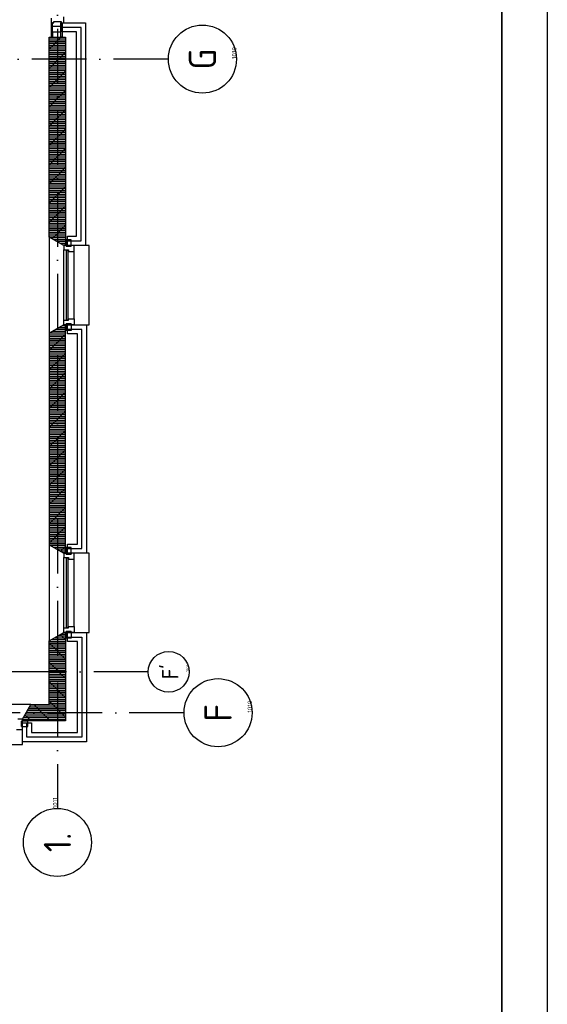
# Model space of a CAD drawing. Header units: millimetres. Extents: x 84333 to 240712, y -2244 to 84291.
# Tile 83 of 88: x 234903 to 240712, y 38363 to 49210. Entities that reach past the tile are written whole.
import ezdxf
from ezdxf.enums import TextEntityAlignment as Align

# ---------------------------------------------------------------- set-up
doc = ezdxf.new("R2010")
doc.units = ezdxf.units.MM
doc.header["$LTSCALE"] = 100
doc.linetypes.add('DASHDOT', pattern=[9, 6, -1.5, 0, -1.5])
doc.layers.get('0').update_dxf_attribs({"linetype": 'CONTINUOUS'})
for name, color, linetype in [('AFDELING', 4, 'CONTINUOUS'), ('AL$7----_STRAMIEN', 1, 'DASHDOT'), ('AL21----_BUITENWAND', 4, 'CONTINUOUS'), ('AL28----_KONSTRUKTIE', 3, 'CONTINUOUS'), ('AL31----_BUITENKOZ', 7, 'CONTINUOUS'), ('ALN-----_BLOCKNAAM', 2, 'CONTINUOUS'), ('ALXA1---_RASTER50', 12, 'CONTINUOUS'), ('ALXA3---_VOLZWART', 14, 'CONTINUOUS'), ('ALXAB---_PREFABBETON', 1, 'CONTINUOUS'), ('EL6441--_DATACOM', 3, 'CONTINUOUS'), ('LIJN025', 10, 'CONTINUOUS'), ('LIJN050', 90, 'CONTINUOUS'), ('TEKST25', 10, 'CONTINUOUS'), ('TEKST35', 50, 'CONTINUOUS'), ('TEKST50', 90, 'CONTINUOUS')]:
    doc.layers.add(name, color=color, linetype=linetype)
doc.styles.add('ISO', font='ISO.SHX')
doc.styles.add('ROMAND', font='romand')
doc.styles.get("Standard").update_dxf_attribs({"font": 'iso.shx'})
doc.styles.add('TECHNIC', font='technic_.ttf')

# ---------------------------------------------------------------- blocks, each defined once
blk = doc.blocks.new('A0-GE')
at = {"layer": 'LIJN025'}
blk.add_lwpolyline([(1500, 841), (1500, 0), (0, 0), (0, 841)], close=True, dxfattribs=at)
at = {"layer": 'LIJN050', "const_width": 0.2}
blk.add_lwpolyline([(1495, 836), (25, 836), (25, 5), (1495, 5)], close=True, dxfattribs=at)
at = {"layer": 'TEKST25', "style": 'ROMAND', "width": 2.899115}
blk.add_attdef('STATUS', text='', height=2.5, dxfattribs=at).set_placement((1454, 71.5), (1493, 71.5), align=Align.FIT)
at = {"layer": 'TEKST25', "style": 'ISO'}
for tag, p in [('E', (1455.25, 66)), ('NAAM-E', (1466.75, 66)), ('DATUM-E', (1485, 66)), ('D', (1455.25, 61)), ('NAAM-D', (1466.75, 61)), ('DATUM-D', (1485, 61)), ('C', (1455.25, 56)), ('NAAM-C', (1466.75, 56)), ('DATUM-C', (1485, 56)), ('B', (1455.25, 51)), ('NAAM-B', (1466.75, 51)), ('DATUM-B', (1485, 51)), ('A', (1455.25, 46)), ('NAAM-A', (1466.75, 46)), ('DATUM-A', (1485, 46))]:
    blk.add_attdef(tag, text='', height=2.5, dxfattribs=at).set_placement(p, align=Align.CENTER)
for tag, p in [('DATUM', (1332.75, 36.25)), ('SCHAAL', (1368, 36.25)), ('GETEKEND', (1398.25, 36.25)), ('GECONTOL.', (1433, 36.25)), ('FORMAAT', (1463.25, 28.25))]:
    blk.add_attdef(tag, p, '', height=2.5, dxfattribs=at)
at = {"layer": 'TEKST35', "style": 'ISO'}
for tag, p in [('PROJECT', (1334.5, 72.5)), ('PLAATS', (1334.5, 63.5)), ('INSTALLATIE-REGEL1', (1334.5, 52.5)), ('INSTALLATIE-REGEL2', (1334.5, 43.5))]:
    blk.add_attdef(tag, p, '', height=4, dxfattribs=at)
blk.add_attdef('PROJ.NR.', text='', height=4, dxfattribs=at).set_placement((1481, 23), align=Align.CENTER)
at = {"layer": 'TEKST50', "style": 'ISO'}
blk.add_attdef('FILE-NAAM', text='', height=5, dxfattribs=at).set_placement((1473.5, 7.5), align=Align.CENTER)
blk = doc.blocks.new('1010')
at = {"layer": 'AL$7----_STRAMIEN', "color": 7, "linetype": 'Continuous'}
blk.add_circle((0, 750), 750, dxfattribs=at)
at = {"layer": 'AL$7----_STRAMIEN', "color": 3, "linetype": 'Continuous'}
blk.add_attdef('STR-NAAM', text='', height=600, rotation=360, dxfattribs=at).set_placement((0, 750), align=Align.MIDDLE)
at = {"layer": 'ALN-----_BLOCKNAAM', "linetype": 'Continuous'}
blk.add_text('1010', height=100, dxfattribs=at).set_placement((0, 0))
blk = doc.blocks.new('1011')
at = {"layer": 'AL$7----_STRAMIEN', "color": 7, "linetype": 'Continuous'}
blk.add_circle((-750, 0), 750, dxfattribs=at)
at = {"layer": 'AL$7----_STRAMIEN', "color": 3, "linetype": 'Continuous'}
blk.add_attdef('STR-NAAM', text='', height=600, rotation=360, dxfattribs=at).set_placement((-750, 0), align=Align.MIDDLE)
at = {"layer": 'ALN-----_BLOCKNAAM', "linetype": 'Continuous'}
blk.add_text('1011', height=100, dxfattribs=at).set_placement((0, 0))
blk = doc.blocks.new('A$C13e6995e')
at = {"layer": 'AL$7----_STRAMIEN', "color": 1}
for p, q in [((150985, 79257), (150985, 42766)), ((152204, 51020), (4612, 51020)), ((151985, 44270), (8891, 44270)), ((152377, 43820), (9684, 43820))]:
    blk.add_line(p, q, dxfattribs=at)
at = {"layer": 'AL21----_BUITENWAND', "color": 8}
for p, q in [((151039, 51320), (151039, 51420)), ((151039, 51420), (151295, 51420)), ((151295, 51420), (151295, 48968)), ((151195, 51320), (151039, 51320)), ((151195, 49068), (151195, 51320)), ((151095, 49068), (151195, 49068)), ((151095, 48968), (151095, 49068)), ((151295, 48968), (151095, 48968)), ((151095, 47993), (151095, 48093)), ((151095, 48093), (151305, 48093)), ((151305, 48093), (151305, 45578)), ((151205, 47993), (151095, 47993)), ((151205, 45678), (151205, 47993)), ((151095, 45678), (151205, 45678)), ((151095, 45578), (151095, 45678)), ((151305, 45578), (151095, 45578)), ((151095, 44703), (151305, 44703)), ((151095, 44603), (151095, 44703)), ((151305, 44703), (151305, 43500)), ((151205, 44603), (151095, 44603)), ((151205, 43600), (151205, 44603)), ((150600, 43500), (150600, 43710)), ((150600, 43710), (150700, 43710)), ((150700, 43710), (150700, 43600)), ((151305, 43500), (150600, 43500)), ((150700, 43600), (151205, 43600))]:
    blk.add_line(p, q, dxfattribs=at)
at = {"layer": 'AL28----_KONSTRUKTIE', "color": 8, "linetype": 'Continuous'}
for p, q in [((150895, 49060), (150895, 51260)), ((150895, 51260), (151075, 51260)), ((151075, 51260), (151075, 48968)), ((151055, 48968), (150895, 49060)), ((151075, 48968), (151055, 48968)), ((150895, 44611), (151055, 44703)), ((151055, 44703), (151075, 44703)), ((151075, 44703), (151075, 43730)), ((150895, 43910), (150895, 44611)), ((150600, 43750), (150692, 43910)), ((150692, 43910), (150895, 43910)), ((150600, 43730), (150600, 43750)), ((151075, 43730), (150600, 43730))]:
    blk.add_line(p, q, dxfattribs=at)
at = {"layer": 'AL28----_KONSTRUKTIE', "color": 8}
for p, q in [((151055, 48093), (150895, 48001)), ((151075, 48093), (151055, 48093)), ((151075, 45578), (151075, 48093)), ((150895, 48001), (150895, 45670)), ((150895, 45670), (151055, 45578)), ((151055, 45578), (151075, 45578)), ((150600, 43600), (150600, 43600))]:
    blk.add_line(p, q, dxfattribs=at)
at = {"layer": 'AL31----_BUITENKOZ', "color": 8, "linetype": 'Continuous'}
for p, q in [((150916, 51470), (150916, 51420)), ((150931, 51420), (150916, 51420)), ((150916, 51420), (150916, 51260)), ((150916, 51420), (150922, 51420)), ((150922, 51420), (150936, 51420)), ((150931, 51260), (150931, 51420)), ((150931, 51420), (150945, 51420)), ((150931, 51379), (150931, 51420)), ((150936, 51420), (150936, 51420)), ((150936, 51420), (150945, 51420)), ((150945, 51420), (150945, 51434)), ((150945, 51434), (151024, 51434)), ((150945, 51420), (150945, 51434)), ((150945, 51434), (151025, 51434)), ((151024, 51434), (151024, 51420)), ((151024, 51420), (151039, 51420)), ((151024, 51260), (151024, 51420)), ((151024, 51420), (151024, 51420)), ((151024, 51420), (151024, 51379)), ((151025, 51434), (151025, 51420)), ((151025, 51420), (151035, 51420)), ((151035, 51420), (151035, 51420)), ((151035, 51420), (151049, 51420)), ((151039, 51420), (151039, 51260)), ((151049, 51420), (151055, 51420)), ((151055, 51439), (151055, 51487)), ((151055, 51420), (151055, 51439)), ((151024, 51379), (150931, 51379)), ((151024, 51316), (150931, 51316)), ((150931, 51316), (150931, 51260)), ((151024, 51260), (151024, 51316)), ((150916, 51260), (150931, 51260)), ((150931, 51260), (151024, 51260)), ((151039, 51260), (151024, 51260)), ((151080, 48968), (151055, 48968)), ((151055, 48968), (151055, 48918)), ((151080, 48958), (151080, 48968)), ((151080, 48968), (151080, 48968)), ((151136, 48958), (151080, 48958)), ((151169, 48968), (151136, 48968)), ((151136, 48968), (151136, 48958)), ((151169, 48901), (151169, 48968)), ((151055, 48918), (151055, 48918)), ((151055, 48918), (151106, 48918)), ((151102, 48913), (151081, 48913)), ((151081, 48913), (151081, 48148)), ((151102, 48148), (151102, 48913)), ((151106, 48918), (151106, 48901)), ((151106, 48901), (151169, 48901)), ((151169, 48901), (151169, 48901)), ((151169, 48901), (151169, 48901)), ((151169, 48901), (151169, 48901)), ((151169, 48901), (151169, 48901)), ((151055, 48143), (151055, 48143)), ((151055, 48143), (151106, 48143)), ((151055, 48093), (151055, 48143)), ((151080, 48093), (151055, 48093)), ((151136, 48103), (151080, 48103)), ((151080, 48103), (151080, 48093)), ((151080, 48093), (151080, 48093)), ((151081, 48148), (151102, 48148)), ((151106, 48143), (151106, 48160)), ((151106, 48160), (151169, 48160)), ((151136, 48093), (151136, 48103)), ((151169, 48093), (151136, 48093)), ((151169, 48160), (151169, 48160)), ((151169, 48160), (151169, 48160)), ((151169, 48160), (151169, 48160)), ((151169, 48160), (151169, 48160)), ((151169, 48160), (151169, 48093)), ((151080, 45578), (151055, 45578)), ((151055, 45578), (151055, 45528)), ((151080, 45568), (151080, 45578)), ((151080, 45578), (151080, 45578)), ((151136, 45568), (151080, 45568)), ((151169, 45578), (151136, 45578)), ((151136, 45578), (151136, 45568)), ((151169, 45511), (151169, 45578)), ((151055, 45528), (151055, 45528)), ((151055, 45528), (151106, 45528)), ((151102, 45523), (151081, 45523)), ((151081, 45523), (151081, 44758)), ((151102, 44758), (151102, 45523)), ((151106, 45528), (151106, 45511)), ((151106, 45511), (151169, 45511)), ((151169, 45511), (151169, 45511)), ((151169, 45511), (151169, 45511)), ((151169, 45511), (151169, 45511)), ((151169, 45511), (151169, 45511)), ((151055, 44753), (151055, 44753)), ((151055, 44753), (151106, 44753)), ((151055, 44703), (151055, 44753)), ((151080, 44703), (151055, 44703)), ((151136, 44713), (151080, 44713)), ((151080, 44713), (151080, 44703)), ((151080, 44703), (151080, 44703)), ((151081, 44758), (151102, 44758)), ((151106, 44753), (151106, 44770)), ((151106, 44770), (151169, 44770)), ((151136, 44703), (151136, 44713)), ((151169, 44703), (151136, 44703)), ((151169, 44770), (151169, 44770)), ((151169, 44770), (151169, 44770)), ((151169, 44770), (151169, 44770)), ((151169, 44770), (151169, 44770)), ((151169, 44770), (151169, 44703)), ((150600, 43750), (150550, 43750)), ((150590, 43669), (150590, 43725)), ((150590, 43725), (150600, 43725)), ((150600, 43725), (150600, 43750)), ((150600, 43725), (150600, 43725)), ((150533, 43636), (150600, 43636)), ((150600, 43669), (150590, 43669)), ((150600, 43636), (150600, 43669))]:
    blk.add_line(p, q, dxfattribs=at)
at = {"layer": 'AL31----_BUITENKOZ', "color": 8}
for p, q in [((151055, 48968), (150895, 49060)), ((150895, 49060), (150895, 48001)), ((151136, 49029), (151080, 49029)), ((151080, 49029), (151080, 48958)), ((151136, 48958), (151136, 49029)), ((151335, 48968), (151055, 48968)), ((151080, 48958), (151136, 48958)), ((151335, 48093), (151335, 48968)), ((151055, 48143), (151055, 48918)), ((151169, 48160), (151169, 48901)), ((150895, 48001), (151055, 48093)), ((151055, 48093), (151335, 48093)), ((151080, 48103), (151136, 48103)), ((151080, 48032), (151080, 48103)), ((151136, 48103), (151136, 48032)), ((151136, 48032), (151080, 48032)), ((151055, 45578), (150895, 45670)), ((150895, 45670), (150895, 44611)), ((151335, 45578), (151055, 45578)), ((151136, 45639), (151080, 45639)), ((151080, 45639), (151080, 45568)), ((151080, 45568), (151136, 45568)), ((151136, 45568), (151136, 45639)), ((151335, 44703), (151335, 45578)), ((151055, 44753), (151055, 45528)), ((151169, 44770), (151169, 45511)), ((150895, 44611), (151055, 44703)), ((151055, 44703), (151335, 44703)), ((151080, 44713), (151136, 44713)), ((151080, 44642), (151080, 44713)), ((151136, 44713), (151136, 44642)), ((151136, 44642), (151080, 44642)), ((150692, 43910), (149478, 43910)), ((150600, 43750), (150692, 43910)), ((150590, 43725), (150590, 43669)), ((150661, 43725), (150590, 43725)), ((150600, 43470), (150600, 43750)), ((150661, 43669), (150661, 43725)), ((150590, 43669), (150661, 43669)), ((149570, 43470), (150600, 43470))]:
    blk.add_line(p, q, dxfattribs=at)
at = {"layer": 'ALXA1---_RASTER50', "color": 8}
for p, q in [((150895, 51254), (151075, 51254)), ((150895, 51234), (151075, 51234)), ((150895, 51214), (151075, 51214)), ((150895, 51194), (151075, 51194)), ((150895, 51174), (151075, 51174)), ((150895, 51154), (151075, 51154)), ((150895, 51134), (151075, 51134)), ((150895, 51114), (151075, 51114)), ((150895, 51094), (151075, 51094)), ((150895, 51074), (151075, 51074)), ((150895, 51054), (151075, 51054)), ((150895, 51034), (151075, 51034)), ((150895, 51014), (151075, 51014)), ((150895, 50994), (151075, 50994)), ((150895, 50974), (151075, 50974)), ((150895, 50954), (151075, 50954)), ((150895, 50934), (151075, 50934)), ((150895, 50914), (151075, 50914)), ((150895, 50894), (151075, 50894)), ((150895, 50874), (151075, 50874)), ((150895, 50854), (151075, 50854)), ((150895, 50834), (151075, 50834)), ((150895, 50814), (151075, 50814)), ((150895, 50794), (151075, 50794)), ((150895, 50774), (151075, 50774)), ((150895, 50754), (151075, 50754)), ((150895, 50734), (151075, 50734)), ((150895, 50714), (151075, 50714)), ((150895, 50694), (151075, 50694)), ((150895, 50674), (151075, 50674)), ((150895, 50654), (151075, 50654)), ((150895, 50634), (151075, 50634)), ((150895, 50614), (151075, 50614)), ((150895, 50594), (151075, 50594)), ((150895, 50574), (151075, 50574)), ((150895, 50554), (151075, 50554)), ((150895, 50534), (151075, 50534)), ((150895, 50514), (151075, 50514)), ((150895, 50494), (151075, 50494)), ((150895, 50474), (151075, 50474)), ((150895, 50454), (151075, 50454)), ((150895, 50434), (151075, 50434)), ((150895, 50414), (151075, 50414)), ((150895, 50394), (151075, 50394)), ((150895, 50374), (151075, 50374)), ((150895, 50354), (151075, 50354)), ((150895, 50334), (151075, 50334)), ((150895, 50314), (151075, 50314)), ((150895, 50294), (151075, 50294)), ((150895, 50274), (151075, 50274)), ((150895, 50254), (151075, 50254)), ((150895, 50234), (151075, 50234)), ((150895, 50214), (151075, 50214)), ((150895, 50194), (151075, 50194)), ((150895, 50174), (151075, 50174)), ((150895, 50154), (151075, 50154)), ((150895, 50134), (151075, 50134)), ((150895, 50114), (151075, 50114)), ((150895, 50094), (151075, 50094)), ((150895, 50074), (151075, 50074)), ((150895, 50054), (151075, 50054)), ((150895, 50034), (151075, 50034)), ((150895, 50014), (151075, 50014)), ((150895, 49994), (151075, 49994)), ((150895, 49974), (151075, 49974)), ((150895, 49954), (151075, 49954)), ((150895, 49934), (151075, 49934)), ((150895, 49914), (151075, 49914)), ((150895, 49894), (151075, 49894)), ((150895, 49874), (151075, 49874)), ((150895, 49854), (151075, 49854)), ((150895, 49834), (151075, 49834)), ((150895, 49814), (151075, 49814)), ((150895, 49794), (151075, 49794)), ((150895, 49774), (151075, 49774)), ((150895, 49754), (151075, 49754)), ((150895, 49734), (151075, 49734)), ((150895, 49714), (151075, 49714)), ((150895, 49694), (151075, 49694)), ((150895, 49674), (151075, 49674)), ((150895, 49654), (151075, 49654)), ((150895, 49634), (151075, 49634)), ((150895, 49614), (151075, 49614)), ((150895, 49594), (151075, 49594)), ((150895, 49574), (151075, 49574)), ((150895, 49554), (151075, 49554)), ((150895, 49534), (151075, 49534)), ((150895, 49514), (151075, 49514)), ((150895, 49494), (151075, 49494)), ((150895, 49474), (151075, 49474)), ((150895, 49454), (151075, 49454)), ((150895, 49434), (151075, 49434)), ((150895, 49414), (151075, 49414)), ((150895, 49394), (151075, 49394)), ((150895, 49374), (151075, 49374)), ((150895, 49354), (151075, 49354)), ((150895, 49334), (151075, 49334)), ((150895, 49314), (151075, 49314)), ((150895, 49294), (151075, 49294)), ((150895, 49274), (151075, 49274)), ((150895, 49254), (151075, 49254)), ((150895, 49234), (151075, 49234)), ((150895, 49214), (151075, 49214)), ((150895, 49194), (151075, 49194)), ((150895, 49174), (151075, 49174)), ((150895, 49154), (151075, 49154)), ((150895, 49134), (151075, 49134)), ((150895, 49114), (151075, 49114)), ((150895, 49094), (151075, 49094)), ((150895, 49074), (151075, 49074)), ((150906, 49054), (151075, 49054)), ((150941, 49034), (151075, 49034)), ((150975, 49014), (151075, 49014)), ((151010, 48994), (151075, 48994)), ((151045, 48974), (151075, 48974)), ((151005, 48064), (151075, 48064)), ((151039, 48084), (151075, 48084)), ((150895, 47984), (151075, 47984)), ((150895, 47964), (151075, 47964)), ((150895, 47944), (151075, 47944)), ((150901, 48004), (151075, 48004)), ((150935, 48024), (151075, 48024)), ((150970, 48044), (151075, 48044)), ((150895, 47924), (151075, 47924)), ((150895, 47904), (151075, 47904)), ((150895, 47884), (151075, 47884)), ((150895, 47864), (151075, 47864)), ((150895, 47844), (151075, 47844)), ((150895, 47824), (151075, 47824)), ((150895, 47804), (151075, 47804)), ((150895, 47784), (151075, 47784)), ((150895, 47764), (151075, 47764)), ((150895, 47744), (151075, 47744)), ((150895, 47724), (151075, 47724)), ((150895, 47704), (151075, 47704)), ((150895, 47684), (151075, 47684)), ((150895, 47664), (151075, 47664)), ((150895, 47644), (151075, 47644)), ((150895, 47624), (151075, 47624)), ((150895, 47604), (151075, 47604)), ((150895, 47584), (151075, 47584)), ((150895, 47564), (151075, 47564)), ((150895, 47544), (151075, 47544)), ((150895, 47524), (151075, 47524)), ((150895, 47504), (151075, 47504)), ((150895, 47484), (151075, 47484)), ((150895, 47464), (151075, 47464)), ((150895, 47444), (151075, 47444)), ((150895, 47424), (151075, 47424)), ((150895, 47404), (151075, 47404)), ((150895, 47384), (151075, 47384)), ((150895, 47364), (151075, 47364)), ((150895, 47344), (151075, 47344)), ((150895, 47324), (151075, 47324)), ((150895, 47304), (151075, 47304)), ((150895, 47284), (151075, 47284)), ((150895, 47264), (151075, 47264)), ((150895, 47244), (151075, 47244)), ((150895, 47224), (151075, 47224)), ((150895, 47204), (151075, 47204)), ((150895, 47184), (151075, 47184)), ((150895, 47164), (151075, 47164)), ((150895, 47144), (151075, 47144)), ((150895, 47124), (151075, 47124)), ((150895, 47104), (151075, 47104)), ((150895, 47084), (151075, 47084)), ((150895, 47064), (151075, 47064)), ((150895, 47044), (151075, 47044)), ((150895, 47024), (151075, 47024)), ((150895, 47004), (151075, 47004)), ((150895, 46984), (151075, 46984)), ((150895, 46964), (151075, 46964)), ((150895, 46944), (151075, 46944)), ((150895, 46924), (151075, 46924)), ((150895, 46904), (151075, 46904)), ((150895, 46884), (151075, 46884)), ((150895, 46864), (151075, 46864)), ((150895, 46844), (151075, 46844)), ((150895, 46824), (151075, 46824)), ((150895, 46804), (151075, 46804)), ((150895, 46784), (151075, 46784)), ((150895, 46764), (151075, 46764)), ((150895, 46744), (151075, 46744)), ((150895, 46724), (151075, 46724)), ((150895, 46704), (151075, 46704)), ((150895, 46684), (151075, 46684)), ((150895, 46664), (151075, 46664)), ((150895, 46644), (151075, 46644)), ((150895, 46624), (151075, 46624)), ((150895, 46604), (151075, 46604)), ((150895, 46584), (151075, 46584)), ((150895, 46564), (151075, 46564)), ((150895, 46544), (151075, 46544)), ((150895, 46524), (151075, 46524)), ((150895, 46504), (151075, 46504)), ((150895, 46484), (151075, 46484)), ((150895, 46464), (151075, 46464)), ((150895, 46444), (151075, 46444)), ((150895, 46424), (151075, 46424)), ((150895, 46404), (151075, 46404)), ((150895, 46384), (151075, 46384)), ((150895, 46364), (151075, 46364)), ((150895, 46344), (151075, 46344)), ((150895, 46324), (151075, 46324)), ((150895, 46304), (151075, 46304)), ((150895, 46284), (151075, 46284)), ((150895, 46264), (151075, 46264)), ((150895, 46244), (151075, 46244)), ((150895, 46224), (151075, 46224)), ((150895, 46204), (151075, 46204)), ((150895, 46184), (151075, 46184)), ((150895, 46164), (151075, 46164)), ((150895, 46144), (151075, 46144)), ((150895, 46124), (151075, 46124)), ((150895, 46104), (151075, 46104)), ((150895, 46084), (151075, 46084)), ((150895, 46064), (151075, 46064)), ((150895, 46044), (151075, 46044)), ((150895, 46024), (151075, 46024)), ((150895, 46004), (151075, 46004)), ((150895, 45984), (151075, 45984)), ((150895, 45964), (151075, 45964)), ((150895, 45944), (151075, 45944)), ((150895, 45924), (151075, 45924)), ((150895, 45904), (151075, 45904)), ((150895, 45884), (151075, 45884)), ((150895, 45864), (151075, 45864)), ((150895, 45844), (151075, 45844)), ((150895, 45824), (151075, 45824)), ((150895, 45804), (151075, 45804)), ((150895, 45784), (151075, 45784)), ((150895, 45764), (151075, 45764)), ((150895, 45744), (151075, 45744)), ((150895, 45724), (151075, 45724)), ((150895, 45704), (151075, 45704)), ((150895, 45684), (151075, 45684)), ((150906, 45664), (151075, 45664)), ((150941, 45644), (151075, 45644)), ((150975, 45624), (151075, 45624)), ((151010, 45604), (151075, 45604)), ((151045, 45584), (151075, 45584)), ((150895, 44606), (151075, 44606)), ((150895, 44586), (151075, 44586)), ((150922, 44626), (151075, 44626)), ((150956, 44646), (151075, 44646)), ((150991, 44666), (151075, 44666)), ((151026, 44686), (151075, 44686)), ((150895, 44566), (151075, 44566)), ((150895, 44546), (151075, 44546)), ((150895, 44526), (151075, 44526)), ((150895, 44506), (151075, 44506)), ((150895, 44486), (151075, 44486)), ((150895, 44466), (151075, 44466)), ((150895, 44446), (151075, 44446)), ((150895, 44426), (151075, 44426)), ((150895, 44406), (151075, 44406)), ((150895, 44386), (151075, 44386)), ((150895, 44366), (151075, 44366)), ((150895, 44346), (151075, 44346)), ((150895, 44326), (151075, 44326)), ((150895, 44306), (151075, 44306)), ((150895, 44286), (151075, 44286)), ((150895, 44266), (151075, 44266)), ((150895, 44246), (151075, 44246)), ((150895, 44226), (151075, 44226)), ((150895, 44206), (151075, 44206)), ((150895, 44186), (151075, 44186)), ((150895, 44166), (151075, 44166)), ((150895, 44146), (151075, 44146)), ((150895, 44126), (151075, 44126)), ((150895, 44106), (151075, 44106)), ((150895, 44086), (151075, 44086)), ((150895, 44066), (151075, 44066)), ((150895, 44046), (151075, 44046)), ((150895, 44026), (151075, 44026)), ((150895, 44006), (151075, 44006)), ((150895, 43986), (151075, 43986)), ((150895, 43966), (151075, 43966)), ((150895, 43946), (151075, 43946)), ((150644, 43826), (151075, 43826)), ((150655, 43846), (151075, 43846)), ((150667, 43866), (151075, 43866)), ((150679, 43886), (151075, 43886)), ((150690, 43906), (151075, 43906)), ((150895, 43926), (151075, 43926)), ((150600, 43746), (151075, 43746)), ((150609, 43766), (151075, 43766)), ((150621, 43786), (151075, 43786)), ((150632, 43806), (151075, 43806))]:
    blk.add_line(p, q, dxfattribs=at)
at = {"layer": 'ALXA3---_VOLZWART', "color": 8}
for p, q in [((151245, 51370), (151039, 51370)), ((151245, 49018), (151245, 51370)), ((151095, 49018), (151245, 49018)), ((151255, 48043), (151095, 48043)), ((151255, 45628), (151255, 48043)), ((151095, 45628), (151255, 45628)), ((151095, 44653), (151255, 44653)), ((151255, 44653), (151255, 43550)), ((150650, 43550), (150650, 43710)), ((151255, 43550), (150650, 43550))]:
    blk.add_line(p, q, dxfattribs=at)
at = {"layer": 'ALXAB---_PREFABBETON', "color": 8}
for p, q in [((150895, 51130), (151025, 51260)), ((150895, 50918), (151075, 51098)), ((150895, 50706), (151075, 50886)), ((150895, 50493), (151075, 50673)), ((150895, 50281), (151075, 50461)), ((150895, 50069), (151075, 50249)), ((150895, 49857), (151075, 50037)), ((150895, 49645), (151075, 49825)), ((150895, 49433), (151075, 49613)), ((150895, 49221), (151075, 49401)), ((150928, 49041), (151075, 49189)), ((151067, 48968), (151075, 48976)), ((150895, 47809), (151075, 47989)), ((150895, 47597), (151075, 47777)), ((150895, 47384), (151075, 47564)), ((150895, 47172), (151075, 47352)), ((150895, 46960), (151075, 47140)), ((150895, 46748), (151075, 46928)), ((150895, 46536), (151075, 46716)), ((150895, 46324), (151075, 46504)), ((150895, 46112), (151075, 46292)), ((150895, 45900), (151075, 46080)), ((150895, 45687), (151075, 45867)), ((151019, 45599), (151075, 45655)), ((150895, 44589), (151075, 44409)), ((151015, 44680), (151075, 44621)), ((150895, 44376), (151075, 44196)), ((150895, 44164), (151075, 43984)), ((150895, 43952), (151075, 43772)), ((150725, 43910), (150905, 43730)), ((150627, 43796), (150693, 43730))]:
    blk.add_line(p, q, dxfattribs=at)
at = {"layer": 'AL$7----_STRAMIEN', "rotation": 90.00000000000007}
for name, p, xscale, yscale, zscale, values in [('1010', (152957, 51020), 0.5, 0.5, 0.5, {'STR-NAAM': 'G'}), ('1010', (152435, 44270), 0.3, 0.3, 0.3, {'STR-NAAM': "F'"}), ('1010', (153129, 43820), 0.5, 0.5, 0.5, {'STR-NAAM': 'F'}), ('1011', (150985, 42766), 0.5, 0.5, 0.5, {'STR-NAAM': '1.'})]:
    blk.add_blockref(name, p, dxfattribs=dict(at, xscale=xscale, yscale=yscale, zscale=zscale)).add_auto_attribs(values)
at = {"layer": 'AFDELING', "color": 8, "style": 'TECHNIC'}
for p in [(92219, 54468), (58038, 41625), (88108, 41444)]:
    blk.add_attdef('VIDE', text='', height=500, dxfattribs=at).set_placement(p, align=Align.CENTER)
blk.add_attdef('VIDE', text='', height=500, rotation=90, dxfattribs=at).set_placement((75129, 25766), align=Align.CENTER)

msp = doc.modelspace()

# ---------------------------------------------------------------- block references
at = {"xscale": 100, "yscale": 100, "zscale": 100}
msp.add_blockref('A0-GE', (90712, 191), dxfattribs=at)
at = {"layer": 'EL6441--_DATACOM'}
msp.add_blockref('A$C13e6995e', (84333, -2244), dxfattribs=at)

doc.saveas('drawing.dxf')
